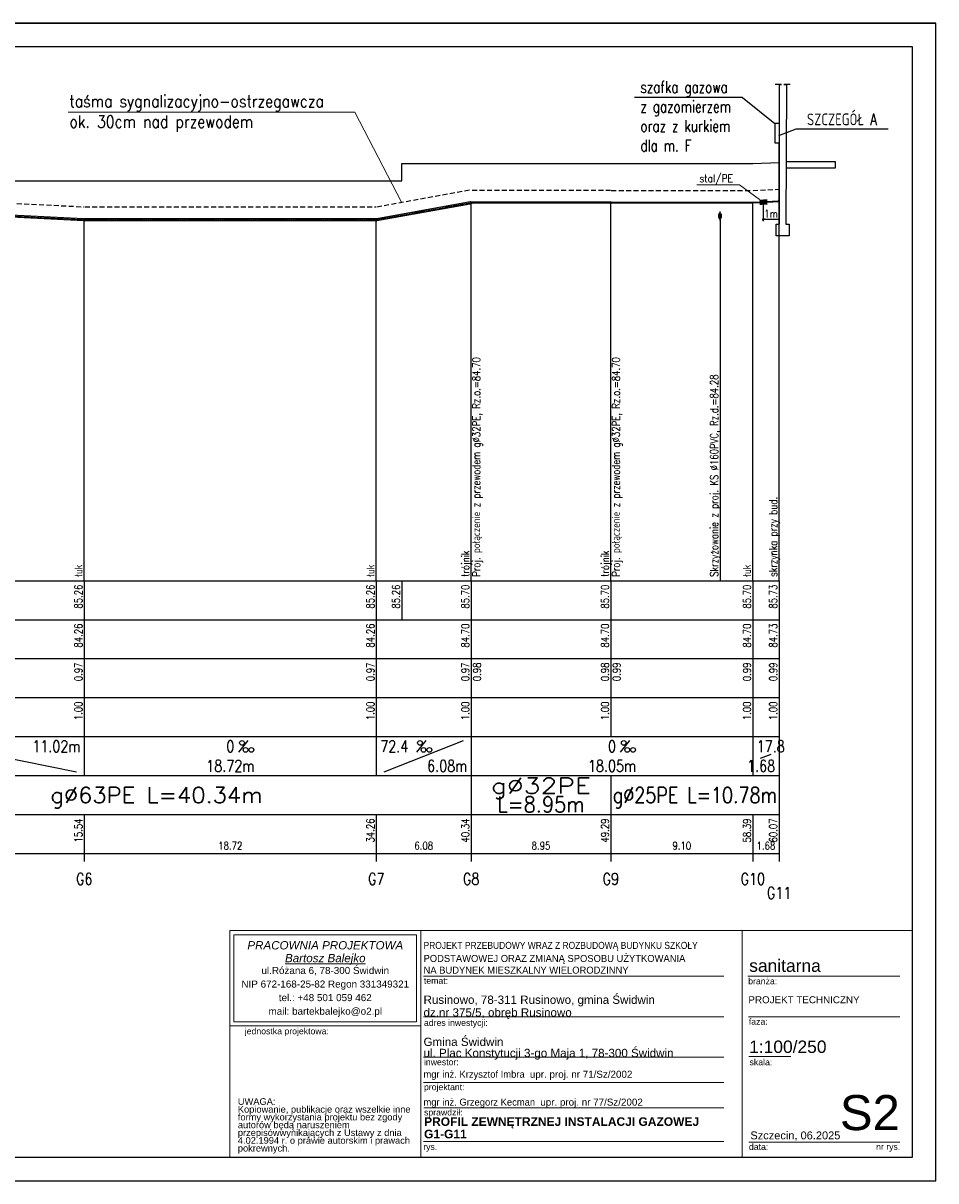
# Model space of a CAD drawing. Extents: x -2340 to 12549, y -755 to 9303.
# Tile 4 of 8: x 1234 to 3574, y 6333 to 9303. Entities that reach past the tile are written whole.
import ezdxf
from ezdxf.enums import TextEntityAlignment as Align

# ---------------------------------------------------------------- set-up
doc = ezdxf.new("R2010")
doc.units = 0
doc.header["$LTSCALE"] = 0.1
doc.header["$MEASUREMENT"] = 0
for name, pattern in [('4003', [3, 2, -1]), ('CENTER', [50.8, 31.75, -6.35, 6.35, -6.35]), ('DASHED', [19.05, 12.7, -6.35])]:
    doc.linetypes.add(name, pattern=pattern)
doc.layers.get('0').update_dxf_attribs({"linetype": 'CONTINUOUS'})
for name, color, linetype in [('#op-kan-san', 3, 'CONTINUOUS'), ('_odnosniki', 8, 'CONTINUOUS'), ('_TABELA', 7, 'CONTINUOUS'), ('BUDYNKI', 7, 'CONTINUOUS'), ('LICZBY', 7, 'CONTINUOUS'), ('LINIE_ODN', 7, 'CONTINUOUS'), ('LINIE_OPISOWE', 7, 'CONTINUOUS'), ('LINIE_TABELI', 7, 'CONTINUOUS'), ('ODCINKI', 2, 'CONTINUOUS'), ('OPIS_KOL', 1, 'CONTINUOUS'), ('OPIS_PZ', 7, 'CONTINUOUS'), ('OPIS_WL', 7, 'CONTINUOUS'), ('OPISRZĘDNA', 3, 'CONTINUOUS'), ('OSIE', 7, 'CENTER'), ('TER_ISTN', 8, 'CONTINUOUS'), ('UZBR_PODZ', 7, 'CONTINUOUS'), ('WEZLY', 2, 'CONTINUOUS')]:
    doc.layers.add(name, color=color, linetype=linetype)
for name, color, linetype, lineweight in [('ARCH TABELA_Nr_Pióra__1', 7, 'CONTINUOUS', 25), ('ARCH TABELA_Nr_Pióra__21', 7, 'CONTINUOUS', 9), ('ARCH TABELA_Nr_Pióra__7', 7, 'CONTINUOUS', 13)]:
    doc.layers.add(name, color=color, linetype=linetype, lineweight=lineweight)
doc.styles.add('GENERATED_STYLE_10', font='ariali.ttf')
doc.styles.add('GENERATED_STYLE_11', font='arialbd.ttf')
doc.styles.add('GENERATED_STYLE_7', font='txt')
doc.styles.add('GENERATED_STYLE_9', font='arial.ttf')
doc.styles.add('ROMANS', font='romans', dxfattribs={"width": 0.8})
doc.styles.add('STYL13', font='SIMPLEX.SHX', dxfattribs={"width": 0.8})
doc.styles.add('STYL15', font='SIMPLEX.SHX', dxfattribs={"width": 0.8})
doc.styles.add('STYL17', font='SIMPLEX.SHX', dxfattribs={"width": 0.8})
doc.styles.add('STYL18', font='SIMPLEX.SHX', dxfattribs={"width": 0.8})
doc.styles.add('STYL2', font='SIMPLEX.SHX', dxfattribs={"width": 0.8})
doc.styles.add('STYL3', font='SIMPLEX.SHX', dxfattribs={"width": 0.8})
doc.styles.add('STYL4', font='SIMPLEX.SHX', dxfattribs={"width": 0.8})
doc.styles.add('STYL5', font='SIMPLEX.SHX', dxfattribs={"width": 0.8})
doc.styles.add('STYL6', font='SIMPLEX.SHX', dxfattribs={"width": 0.8})

msp = doc.modelspace()

# ---------------------------------------------------------------- hatches: boundary and pattern name
at = {"layer": 'TER_ISTN'}
msp.add_hatch(color=7, dxfattribs=at).paths.add_polyline_path([(3122.42064, 8836.42791), (3142.34832, 8837.51526), (3141.6131, 8850.9896), (3121.68541, 8849.90225)])

# ---------------------------------------------------------------- linework, layer by layer
at = {"layer": '#op-kan-san', "color": 7}
for q in [(2801.57006, 9112.04032), (3161.01687, 9045.4921)]:
    msp.add_line((3078.12752, 9112.04032), q, dxfattribs=at)
msp.add_line((3172.01687, 8799.40996), (3128.63342, 8799.40996))
at = {"layer": '_odnosniki', "color": 7, "lineweight": 0}
for p, q in [((2083.95585, 9074.84171), (1349.37533, 9074.84171)), ((2204.34923, 8843.39738), (2083.95585, 9074.84171))]:
    msp.add_line(p, q, dxfattribs=at)
at = {"layer": '_TABELA', "color": 7, "lineweight": 0}
msp.add_line((3070.89392, 8888.11578), (3122.01362, 8850.40455), dxfattribs=at)
at = {"layer": '_TABELA', "color": 7}
msp.add_lwpolyline([(-626.11834, 9302.8498), (3573.88166, 9302.8498), (-626.11834, 9302.8498), (-626.11834, 6332.8498), (3573.88166, 6332.8498), (3573.88166, 9302.8498)], dxfattribs=at)
msp.add_lwpolyline([(3513.88166, 9241.8498), (-376.11834, 9241.8498), (-376.11834, 6393.8498), (3513.88166, 6393.8498)], close=True, dxfattribs=at)
at = {"layer": 'ARCH TABELA_Nr_Pióra__21', "linetype": 'Continuous'}
for p, q in [((1763.88166, 6974.96682), (2253.24337, 6974.96682)), ((1763.88166, 6393.8498), (1763.88166, 6974.96682)), ((1763.88166, 6974.96682), (3513.88166, 6974.96682)), ((1774.51996, 6740.92426), (1774.51996, 6964.32852)), ((1774.51996, 6964.32852), (2242.60507, 6964.32852)), ((2242.60507, 6740.92426), (2242.60507, 6964.32852)), ((2253.24337, 6974.96682), (2253.24337, 6393.8498)), ((2253.24337, 6730.28597), (2253.24337, 6974.96682)), ((3077.71145, 6974.96682), (3077.71145, 6393.8498)), ((3513.88166, 6974.96682), (3513.88166, 6393.8498)), ((2253.24337, 6393.8498), (2253.24337, 6934.96682)), ((2260.46677, 6857.96682), (3030.44732, 6857.96682)), ((3091.64331, 6857.96682), (3481.57799, 6857.96682)), ((2260.46677, 6753.96682), (3030.44732, 6753.96682)), ((3093.38799, 6753.96682), (3481.57799, 6753.96682)), ((1763.88166, 6730.28597), (2253.24337, 6730.28597)), ((1774.51996, 6740.92426), (2242.60507, 6740.92426)), ((2260.46677, 6649.96682), (3030.44732, 6649.96682)), ((3094.56884, 6651.70086), (3202.53161, 6651.70086)), ((2260.46677, 6585.11003), (3030.44732, 6585.11003)), ((2261.53592, 6520.25324), (3030.44732, 6520.25324)), ((2260.46677, 6433.8498), (3030.44732, 6433.8498)), ((3094.56884, 6432.0905), (3322.74769, 6432.0905)), ((3322.74769, 6432.0905), (3481.57799, 6432.0905)), ((1763.88166, 6393.8498), (2253.24337, 6393.8498)), ((3513.88166, 6393.8498), (2253.24337, 6393.8498))]:
    msp.add_line(p, q, dxfattribs=at)
at = {"layer": 'BUDYNKI'}
for p, q in [((3178.57687, 9145.4921), (3161.90687, 9145.4921)), ((3173.01687, 8787.4921), (3173.01687, 9145.4921)), ((3173.01687, 9145.4921), (3178.57687, 9145.4921)), ((3200.79687, 9145.4921), (3184.12687, 9145.4921)), ((3184.12687, 9145.4921), (3189.68687, 9145.4921)), ((3190.68687, 9145.4921), (3189.68687, 8787.4921)), ((3164.68687, 8757.4921), (3164.68687, 8787.4921)), ((3164.68687, 8787.4921), (3173.01687, 8787.4921)), ((3189.68687, 8787.4921), (3198.01687, 8787.4921)), ((3198.01687, 8787.4921), (3198.01687, 8757.4921)), ((3198.01687, 8757.4921), (3164.68687, 8757.4921)), ((3180.34687, 8757.4921), (3180.34687, 8757.4921))]:
    msp.add_line(p, q, dxfattribs=at)
at = {"layer": 'LICZBY'}
for p, q in [((1810.06687, 7462.4921), (1786.06687, 7432.4921)), ((2266.37687, 7462.4921), (2242.37687, 7432.4921)), ((2788.63687, 7462.4921), (2764.63687, 7432.4921))]:
    msp.add_line(p, q, dxfattribs=at)
for centre in [(1795.06687, 7456.4921), (2251.37687, 7456.4921), (2773.63687, 7456.4921), (1804.06687, 7438.4921), (1819.06687, 7438.4921), (2260.37687, 7438.4921), (2275.37687, 7438.4921), (2782.63687, 7438.4921), (2797.63687, 7438.4921)]:
    msp.add_circle(centre, 6, dxfattribs=at)
at = {"layer": 'LINIE_ODN'}
for points in [[(3172.01687, 7872.4921), (3172.01687, 8945.4921)], [(2382.57687, 7872.4921), (2382.57687, 8842.4921)], [(2740.65687, 7872.4921), (2740.65687, 8842.4921)], [(3104.68687, 7872.4921), (3104.68687, 8842.4921)], [(1390.75687, 7872.4921), (1390.75687, 8798.4921)], [(2139.37687, 7872.4921), (2139.37687, 8798.4921)]]:
    msp.add_lwpolyline(points, dxfattribs=at)
at = {"layer": 'LINIE_OPISOWE'}
msp.add_line((3020.56687, 8800.2321), (3020.56687, 7872.4921), dxfattribs=at)
at = {"layer": 'LINIE_TABELI'}
for p, q in [((3171.51687, 9015.02241), (3216.13541, 9032.10628)), ((3216.13541, 9032.10628), (3451.77489, 9032.10628)), ((3316.59571, 8947.4921), (3189.68687, 8947.4921)), ((3316.59571, 8931.76446), (3316.59571, 8947.4921)), ((3189.68687, 8931.76446), (3316.59571, 8931.76446)), ((3132.01687, 8794.67443), (3132.01687, 8843.70876)), ((3134.45364, 8801.84674), (3129.58009, 8796.97319)), ((3172.01687, 8799.40996), (3132.01687, 8799.40996)), ((769.09687, 7872.4921), (3172.01687, 7872.4921)), ((1390.75687, 7872.4921), (1390.75687, 7472.4921)), ((2139.37687, 7872.4921), (2139.37687, 7472.4921)), ((2204.69687, 7872.4921), (2204.69687, 7772.4921)), ((2382.57687, 7872.4921), (2382.57687, 7472.4921)), ((2740.65687, 7872.4921), (2740.65687, 7472.4921)), ((3104.68687, 7872.4921), (3104.68687, 7472.4921)), ((3172.01687, 7872.4921), (3172.01687, 7172.4921)), ((3172.01687, 7872.4921), (3172.01687, 7472.4921)), ((769.09687, 7772.4921), (3172.01687, 7772.4921)), ((769.09687, 7672.4921), (3172.01687, 7672.4921)), ((769.09687, 7572.4921), (3172.01687, 7572.4921)), ((769.09687, 7472.4921), (3172.01687, 7472.4921)), ((969.90687, 7462.4921), (1370.75687, 7382.4921)), ((1390.75687, 7472.4921), (1390.75687, 7372.4921)), ((1390.75687, 7472.4921), (1390.75687, 7372.4921)), ((2139.37687, 7472.4921), (2139.37687, 7372.4921)), ((2139.37687, 7472.4921), (2139.37687, 7372.4921)), ((2159.37687, 7382.4921), (2362.57687, 7462.4921)), ((2382.57687, 7472.4921), (2382.57687, 7372.4921)), ((2382.57687, 7472.4921), (2382.57687, 7372.4921)), ((3104.68687, 7472.4921), (3104.68687, 7372.4921)), ((3104.68687, 7472.4921), (3104.68687, 7372.4921)), ((3172.01687, 7472.4921), (3172.01687, 7372.4921)), ((3124.68687, 7417.4921), (3152.01687, 7427.4921)), ((769.09687, 7372.4921), (3172.01687, 7372.4921)), ((2382.57687, 7372.4921), (2382.57687, 7272.4921)), ((2740.65687, 7372.4921), (2740.65687, 7272.4921)), ((3172.01687, 7372.4921), (3172.01687, 7272.4921)), ((769.09687, 7272.4921), (3172.01687, 7272.4921)), ((1390.75687, 7272.4921), (1390.75687, 7152.4921)), ((2139.37687, 7272.4921), (2139.37687, 7152.4921)), ((2382.57687, 7272.4921), (2382.57687, 7152.4921)), ((2740.65687, 7272.4921), (2740.65687, 7152.4921)), ((3104.68687, 7272.4921), (3104.68687, 7152.4921)), ((3172.01687, 7272.4921), (3172.01687, 7152.4921)), ((769.09687, 7172.4921), (3172.01687, 7172.4921))]:
    msp.add_line(p, q, dxfattribs=at)
at = {"layer": 'LINIE_TABELI', "lineweight": 0}
msp.add_line((2960.88821, 8888.11578), (3070.89392, 8888.11578), dxfattribs=at)
at = {"layer": 'ODCINKI', "color": 7, "linetype": 'DASHED', "ltscale": 10}
for p, q in [((951.16687, 8853.5821), (1389.49687, 8831.7021)), ((2140.63687, 8831.8721), (2380.05687, 8875.1821)), ((2385.09687, 8874.0921), (2739.37687, 8874.0921)), ((2741.93687, 8873.7421), (3104.18687, 8873.7421)), ((3105.18687, 8873.7621), (3170.51687, 8876.67591)), ((1392.01687, 8831.6421), (2138.11687, 8831.6421))]:
    msp.add_line(p, q, dxfattribs=at)
at = {"layer": 'ODCINKI'}
for p, q in [((951.16687, 8823.5821), (1389.49687, 8801.7021)), ((2140.63687, 8801.8721), (2380.05687, 8845.1821)), ((2380.05687, 8838.8821), (2140.63687, 8795.5721)), ((2380.05687, 8845.1821), (2380.05687, 8838.8821)), ((2385.09687, 8844.0921), (2739.37687, 8844.0921)), ((2385.09687, 8844.0921), (2385.09687, 8840.8921)), ((2739.37687, 8840.8921), (2385.09687, 8840.8921)), ((2739.37687, 8844.0921), (2739.37687, 8840.8921)), ((2741.93687, 8843.7421), (3104.18687, 8843.7421)), ((2741.93687, 8843.7421), (2741.93687, 8841.2421)), ((3104.18687, 8841.2421), (2741.93687, 8841.2421)), ((3104.18687, 8843.7421), (3104.18687, 8841.2421)), ((3105.18687, 8843.7621), (3170.51687, 8846.67591)), ((3170.51687, 8844.17591), (3105.18687, 8841.2621)), ((3105.18687, 8843.7621), (3105.18687, 8841.2621)), ((3170.51687, 8846.67591), (3170.51687, 8844.17591)), ((1389.49687, 8795.4021), (951.16687, 8817.2821)), ((1389.49687, 8801.7021), (1389.49687, 8795.4021)), ((1392.01687, 8801.6421), (2138.11687, 8801.6421)), ((1392.01687, 8801.6421), (1392.01687, 8795.3421)), ((2138.11687, 8795.3421), (1392.01687, 8795.3421)), ((2138.11687, 8801.6421), (2138.11687, 8795.3421)), ((2140.63687, 8801.8721), (2140.63687, 8795.5721))]:
    msp.add_line(p, q, dxfattribs=at)
at = {"layer": 'OPIS_WL'}
for centre in [(2382.57687, 8842.4921), (2740.65687, 8842.4921)]:
    msp.add_ellipse(centre, major_axis=(0, -1.6), ratio=0.4, dxfattribs=at)
at = {"layer": 'OSIE'}
for p, q in [((2140.63687, 8798.7221), (2380.05687, 8842.0321)), ((2381.61687, 8842.4921), (2383.53687, 8842.4921)), ((2382.57687, 8840.0921), (2382.57687, 8844.8921)), ((2385.09687, 8842.4921), (2739.37687, 8842.4921)), ((2739.69687, 8842.4921), (2741.61687, 8842.4921)), ((2740.65687, 8840.0921), (2740.65687, 8844.8921)), ((2741.93687, 8842.4921), (3104.18687, 8842.4921)), ((3105.18687, 8842.5121), (3172.01687, 8845.49281)), ((951.16687, 8820.4321), (1389.49687, 8798.5521)), ((1392.01687, 8798.4921), (2138.11687, 8798.4921)), ((3015.76687, 8808.2321), (3025.36687, 8808.2321)), ((3020.56687, 8796.2321), (3020.56687, 8820.2321))]:
    msp.add_line(p, q, dxfattribs=at)
at = {"layer": 'TER_ISTN'}
msp.add_lwpolyline([(769.09687, 8945.4921), (778.90687, 8945.4921), (813.60687, 8945.4921), (836.50687, 8945.4921), (949.90687, 8920.4921), (1000.69687, 8898.4921), (1390.75687, 8898.4921), (2139.37687, 8898.4921), (2204.69687, 8898.4921), (2205.09687, 8942.4921), (2382.57687, 8942.4921), (2740.65687, 8942.4921), (3104.68687, 8942.4921), (3172.01687, 8945.4921)], dxfattribs=at)
at = {"layer": 'UZBR_PODZ'}
msp.add_ellipse((3020.56687, 8808.2321), major_axis=(0, -8), ratio=0.4, dxfattribs=at)
at = {"layer": 'WEZLY'}
for p, q in [((3172.51687, 8995.4921), (3171.51687, 8995.4921)), ((3171.51687, 8995.4921), (3171.51687, 8883.12591)), ((3172.51687, 8883.12591), (3172.51687, 8995.4921)), ((3171.51687, 8883.12591), (3171.51687, 8849.17591)), ((3172.51687, 8849.17591), (3172.51687, 8883.12591)), ((2380.05687, 8845.1821), (2380.05687, 8838.8821)), ((2385.09687, 8840.8921), (2385.09687, 8844.0921)), ((2739.37687, 8844.0921), (2739.37687, 8840.8921)), ((2741.93687, 8841.2421), (2741.93687, 8843.7421)), ((3104.18687, 8843.7421), (3104.18687, 8841.2421)), ((3105.18687, 8841.2621), (3105.18687, 8843.7621)), ((3170.51687, 8846.92591), (3170.51687, 8843.92591)), ((3171.41687, 8849.17591), (3172.61687, 8849.17591)), ((3171.51687, 8849.17591), (3172.51687, 8849.17591)), ((1389.49687, 8801.7021), (1389.49687, 8795.4021)), ((1392.01687, 8795.3421), (1392.01687, 8801.6421)), ((2138.11687, 8801.6421), (2138.11687, 8795.3421)), ((2140.63687, 8795.5721), (2140.63687, 8801.8721))]:
    msp.add_line(p, q, dxfattribs=at)
msp.add_lwpolyline([(3161.01687, 8995.4921), (3173.01687, 8995.4921), (3173.01687, 9045.4921), (3161.01687, 9045.4921)], close=True, dxfattribs=at)
for points in [[(2380.05687, 8845.1821), (2382.57687, 8844.6421), (2385.09687, 8844.0921)], [(2380.05687, 8838.8821), (2382.57687, 8839.8921), (2385.09687, 8840.8921)], [(2739.37687, 8844.0921), (2740.65687, 8843.9121), (2741.93687, 8843.7421)], [(2739.37687, 8840.8921), (2740.65687, 8841.0621), (2741.93687, 8841.2421)], [(3104.18687, 8843.7421), (3104.68687, 8843.7421), (3105.18687, 8843.7621)], [(3104.18687, 8841.2421), (3104.68687, 8841.2421), (3105.18687, 8841.2621)], [(3170.51687, 8846.67591), (3170.67687, 8846.70591), (3170.82687, 8846.79591), (3170.96687, 8846.94591), (3171.10687, 8847.15591), (3171.22687, 8847.40591), (3171.32687, 8847.70591), (3171.40687, 8848.03591), (3171.46687, 8848.40591), (3171.50687, 8848.78591), (3171.51687, 8849.17591)], [(3170.51687, 8844.17591), (3170.82687, 8844.23591), (3171.13687, 8844.41591), (3171.42687, 8844.71591), (3171.69687, 8845.12591), (3171.92687, 8845.63591), (3172.13687, 8846.23591), (3172.29687, 8846.90591), (3172.41687, 8847.62591), (3172.49687, 8848.39591), (3172.51687, 8849.17591)], [(1389.49687, 8801.7021), (1390.75687, 8801.6421), (1392.01687, 8801.6421)], [(1389.49687, 8795.4021), (1390.75687, 8795.3421), (1392.01687, 8795.3421)], [(2138.11687, 8801.6421), (2139.37687, 8801.6421), (2140.63687, 8801.8721)], [(2138.11687, 8795.3421), (2139.37687, 8795.3421), (2140.63687, 8795.5721)]]:
    msp.add_lwpolyline(points, dxfattribs=at)

# ---------------------------------------------------------------- texts
at = {"layer": '_odnosniki', "color": 7, "lineweight": 0, "style": 'ROMANS', "width": 0.85}
for s, p in [('taśma sygnalizacyjno-ostrzegawcza', (1352.46927, 9086.93934)), ('ok. 30cm nad przewodem', (1352.46927, 9034.55394))]:
    msp.add_text(s, height=31.25, dxfattribs=at).set_placement(p)
at = {"layer": 'ARCH TABELA_Nr_Pióra__1', "color": 7, "linetype": 'Continuous', "style": 'GENERATED_STYLE_7', "width": 0.9}
msp.add_text('PROJEKT PRZEBUDOWY WRAZ Z ROZBUDOWĄ BUDYNKU SZKOŁY', height=18, dxfattribs=at).set_placement((2260.46677, 6927.9386))
at = {"layer": 'ARCH TABELA_Nr_Pióra__1', "color": 7, "linetype": 'Continuous', "style": 'GENERATED_STYLE_7'}
for s, p in [('PODSTAWOWEJ ORAZ ZMIANĄ SPOSOBU UŻYTKOWANIA', (2260.46677, 6894.4535)), ('NA BUDYNEK MIESZKALNY WIELORODZINNY', (2260.46677, 6864.3905))]:
    msp.add_text(s, height=18, dxfattribs=at).set_placement(p)
at = {"layer": 'ARCH TABELA_Nr_Pióra__1', "linetype": 'Continuous', "char_height": 22, "attachment_point": 1, "style": 'GENERATED_STYLE_11'}
for s, insert in [('PROFIL ZEWNĘTRZNEJ INSTALACJI GAZOWEJ', (2261.84443, 6495.87958)), ('G1-G11', (2261.84443, 6463.97283))]:
    msp.add_mtext(s, dxfattribs=dict(at, insert=insert))
at = {"layer": 'ARCH TABELA_Nr_Pióra__21', "linetype": 'Continuous', "insert": (2260.46677, 6643.83916), "char_height": 21.2765961, "attachment_point": 7, "line_spacing_factor": 0.807442, "style": 'GENERATED_STYLE_9'}
msp.add_mtext('{Gmina Świdwin\\Pul. Plac Konstytucji 3-go Maja 1, 78-300 Świdwin}', dxfattribs=at)
at = {"layer": 'ARCH TABELA_Nr_Pióra__7', "linetype": 'Continuous'}
for s, insert, char_height, attachment_point, line_spacing_factor, style in [('{PRACOWNIA PROJEKTOWA\\P\\LBartosz Balejko}', (2008.56252, 6947.83614), 21.2765982, 2, 0.926719, 'GENERATED_STYLE_10'), ('{Rusinowo, 78-311 Rusinowo, gmina Świdwin \\Pdz.nr 375/5, obręb Rusinowo}', (2260.46677, 6747.83916), 21.2765961, 7, 0.918867, 'GENERATED_STYLE_9'), ('PROJEKT TECHNICZNY', (3093.38799, 6806.42406), 18, 1, 0.923713, 'GENERATED_STYLE_9')]:
    msp.add_mtext(s, dxfattribs=dict(at, insert=insert, char_height=char_height, attachment_point=attachment_point, line_spacing_factor=line_spacing_factor, style=style))
at = {"layer": 'ARCH TABELA_Nr_Pióra__7', "linetype": 'Continuous', "style": 'GENERATED_STYLE_9'}
for s, insert, char_height, attachment_point in [('sanitarna', (3095.51033, 6900.93448), 31.915957, 1), ('{temat:}', (2261.53592, 6854.31928), 15.957979, 1), ('{branża:}', (3092.82416, 6853.09223), 15.957979, 1), ('{adres inwestycji:}', (2261.53592, 6746.35356), 15.9579787, 1), ('{faza:}', (3094.56884, 6749.46249), 15.957979, 1), ('{jednostka projektowa:}', (1802.17422, 6724.82393), 15.9579787, 1), ('1:100/250', (3095.2996, 6692.82541), 31.915959, 1), ('{inwestor:}', (2261.53592, 6645.46249), 15.9579714, 1), ('{skala:}', (3096.3348, 6645.27222), 15.957979, 1), ('{projektant:}', (2261.53592, 6581.46249), 15.9579787, 1), ('S2', (3481.57799, 6552.94807), 90, 3), ('{sprawdził:}', (2261.74975, 6516.60571), 15.9579787, 1), ('Szczecin, 06.2025', (3098.43586, 6459.58419), 20.2127554, 1), ('{rys.}', (2259.74337, 6428.13478), 15.957979, 1), ('{data:}', (3094.70714, 6428.13478), 15.957979, 1), ('{nr rys.}', (3420.78393, 6428.44296), 15.957979, 1)]:
    msp.add_mtext(s, dxfattribs=dict(at, insert=insert, char_height=char_height, attachment_point=attachment_point))
for s, insert, char_height, width, attachment_point, line_spacing_factor in [('{ul.Różana 6, 78-300 Świdwin\\PNIP 672-168-25-82 Regon 331349321\\Ptel.: +48 501 059 462\\Pmail: bartekbalejko@o2.pl}', (2008.56252, 6881.64056), 18.0851735, 468.0851064, 2, 1.156383), ('{UWAGA:\\PKopiowanie, publikacje oraz wszelkie inne formy wykorzystania projektu bez zgody autorów będą naruszeniem przepisówwynikających z Ustawy z dnia 4.02.1994 r. o prawie autorskim i prawach pokrewnych.}', (1784.39213, 6544.82416), 17.0212766, 448.3407782, 1, 0.703415)]:
    msp.add_mtext(s, dxfattribs=dict(at, insert=insert, char_height=char_height, width=width, attachment_point=attachment_point, line_spacing_factor=line_spacing_factor))
at = {"layer": 'ARCH TABELA_Nr_Pióra__7', "color": 0, "linetype": 'Continuous', "char_height": 18, "attachment_point": 1, "style": 'GENERATED_STYLE_7'}
for s, insert, width in [('mgr inż. Krzysztof Imbra  \\fArial|b0|i0|c238;upr. proj. nr 71/Sz/2002', (2260.24337, 6615.29938), 759.0746624), ('mgr inż. Grzegorz Kecman  \\fArial|b0|i0|c238;upr. proj. nr 77/Sz/2002', (2260.24337, 6543.86625), 737.160071)]:
    msp.add_mtext(s, dxfattribs=dict(at, insert=insert, width=width))
at = {"layer": 'LICZBY', "width": 0.8}
for s, style, p in [('85.26', 'STYL2', (1385.75687, 7862.4921)), ('85.26', 'STYL2', (2134.37687, 7862.4921)), ('85.26', 'STYL3', (2199.69687, 7862.4921)), ('85.70', 'STYL2', (2377.57687, 7862.4921)), ('85.70', 'STYL2', (2735.65687, 7862.4921)), ('85.70', 'STYL2', (3099.68687, 7862.4921)), ('85.73', 'STYL2', (3167.01687, 7862.4921)), ('84.26', 'STYL2', (1385.75687, 7762.4921)), ('84.26', 'STYL2', (2134.37687, 7762.4921)), ('84.70', 'STYL2', (2377.57687, 7762.4921)), ('84.70', 'STYL2', (2735.65687, 7762.4921)), ('84.70', 'STYL2', (3099.68687, 7762.4921)), ('84.73', 'STYL2', (3167.01687, 7762.4921)), ('0.97', 'STYL2', (1385.75687, 7662.4921)), ('0.97', 'STYL2', (2134.37687, 7662.4921)), ('0.97', 'STYL2', (2377.57687, 7662.4921)), ('0.98', 'STYL2', (2407.57687, 7662.4921)), ('0.98', 'STYL2', (2735.65687, 7662.4921)), ('0.99', 'STYL2', (2765.65687, 7662.4921)), ('0.99', 'STYL2', (3099.68687, 7662.4921)), ('0.99', 'STYL2', (3167.01687, 7662.4921)), ('1.00', 'STYL2', (1385.75687, 7562.4921)), ('1.00', 'STYL2', (2134.37687, 7562.4921)), ('1.00', 'STYL2', (2377.57687, 7562.4921)), ('1.00', 'STYL2', (2735.65687, 7562.4921)), ('1.00', 'STYL2', (3099.68687, 7562.4921)), ('1.00', 'STYL2', (3167.01687, 7562.4921)), ('15.54', 'STYL2', (1385.75687, 7262.4921)), ('34.26', 'STYL2', (2134.37687, 7262.4921)), ('40.34', 'STYL2', (2377.57687, 7262.4921)), ('49.29', 'STYL2', (2735.65687, 7262.4921)), ('58.39', 'STYL2', (3099.68687, 7262.4921)), ('60.07', 'STYL2', (3167.01687, 7262.4921))]:
    msp.add_text(s, height=20, rotation=90, dxfattribs=dict(at, style=style)).set_placement(p, align=Align.RIGHT)
at = {"layer": 'LICZBY', "style": 'STYL4', "width": 0.8}
for s, p in [('11.02m', (1380.75687, 7432.4921)), ('6.08m', (2372.57687, 7382.4921)), ('1.68', (3162.01687, 7382.4921))]:
    msp.add_text(s, height=30, dxfattribs=at).set_placement(p, align=Align.RIGHT)
at = {"layer": 'LICZBY', "width": 0.8}
for s, height, style, p in [('0', 30, 'STYL4', (1765.06687, 7432.4921)), ('0', 30, 'STYL4', (2743.63687, 7432.4921)), ('18.72m', 30, 'STYL4', (1765.06687, 7382.4921)), ('18.05m', 30, 'STYL4', (2743.63687, 7382.4921)), ('18.72', 20, 'STYL6', (1765.06687, 7182.4921)), ('6.08', 20, 'STYL6', (2260.97687, 7182.4921)), ('8.95', 20, 'STYL6', (2561.61687, 7182.4921)), ('9.10', 20, 'STYL6', (2922.67687, 7182.4921)), ('1.68', 20, 'STYL6', (3138.35687, 7182.4921)), ('G6', 30, 'STYL13', (1390.75687, 7092.4921)), ('G7', 30, 'STYL13', (2139.37687, 7092.4921)), ('G8', 30, 'STYL13', (2382.57687, 7092.4921)), ('G9', 30, 'STYL13', (2740.65687, 7092.4921)), ('G10', 30, 'STYL13', (3104.68687, 7092.4921)), ('G11', 30, 'STYL13', (3172.01687, 7056.4921))]:
    msp.add_text(s, height=height, dxfattribs=dict(at, style=style)).set_placement(p, align=Align.CENTER)
at = {"layer": 'LICZBY', "style": 'STYL4', "width": 0.8}
for s, p in [('72.4', (2149.37687, 7432.4921)), ('17.8', (3114.68687, 7432.4921))]:
    msp.add_text(s, height=30, dxfattribs=at).set_placement(p)
at = {"layer": 'LICZBY', "style": 'STYL5'}
for s, width, p, p2 in [('g%%c32PE', 1.2, (2433.61687, 7326.4921), (2689.61687, 7326.4921)), ('g%%C63PE L=40.34m', 0.978082, (1303.83687, 7302.4921), (1847.83687, 7302.4921)), ('g%%c25PE L=10.78m', 0.768104, (2745.65687, 7302.4921), (3167.01687, 7302.4921)), ('L=8.95m', 0.871111, (2449.61687, 7278.4921), (2673.61687, 7278.4921))]:
    msp.add_text(s, height=40, dxfattribs=dict(at, width=width)).set_placement(p, p2, align=Align.FIT)
at = {"layer": 'LICZBY', "color": 7, "linetype": '4003', "lineweight": 0, "char_height": 30, "style": 'STYL4'}
for s, insert, width, attachment_point in [('\\W0.75;szafka gazowa \\Pz gazomierzem \\Poraz z kurkiem\\Pdla m. F ', (2816.49881, 9153.92381), 2274.767954, 1), ('\\W0.75;SZCZEGÓŁ A\\P', (3333.18502, 9055.99909), 437.0665181, 5)]:
    msp.add_mtext(s, dxfattribs=dict(at, insert=insert, width=width, attachment_point=attachment_point))
at = {"layer": 'OPIS_KOL', "style": 'STYL18', "width": 0.8}
msp.add_text('Skrzyżowanie z proj. KS %%C160PVC, Rz.d.=84.28', height=20, rotation=90, dxfattribs=at).set_placement((3015.56687, 7882.4921))
at = {"layer": 'OPIS_PZ', "style": 'STYL15', "width": 0.8}
for s, p in [('skrzynka przy bud.', (3167.01687, 7882.4921)), ('trójnik', (2377.57687, 7882.4921)), ('trójnik', (2735.65687, 7882.4921)), ('łuk', (1385.75687, 7882.4921)), ('łuk', (2134.37687, 7882.4921)), ('łuk', (3099.68687, 7882.4921))]:
    msp.add_text(s, height=20, rotation=90, dxfattribs=at).set_placement(p)
at = {"layer": 'OPIS_WL', "style": 'STYL17', "width": 0.8}
for p in [(2405.57687, 7882.4921), (2763.65687, 7882.4921)]:
    msp.add_text('Proj. połączenie z przewodem g%%C32PE, Rz.o.=84.70', height=20, rotation=90, dxfattribs=at).set_placement(p)
at = {"layer": 'OPISRZĘDNA', "color": 7, "lineweight": 0, "ltscale": 1200, "style": 'ROMANS', "width": 0.85}
msp.add_text('stal/PE', height=20, dxfattribs=at).set_placement((2967.64908, 8894.74091))
at = {"layer": 'OPISRZĘDNA', "color": 7, "lineweight": 0, "ltscale": 1200, "insert": (3151.46911, 8813.93176), "char_height": 20, "attachment_point": 5, "style": 'ROMANS'}
msp.add_mtext('1m', dxfattribs=at)

doc.saveas('drawing.dxf')
